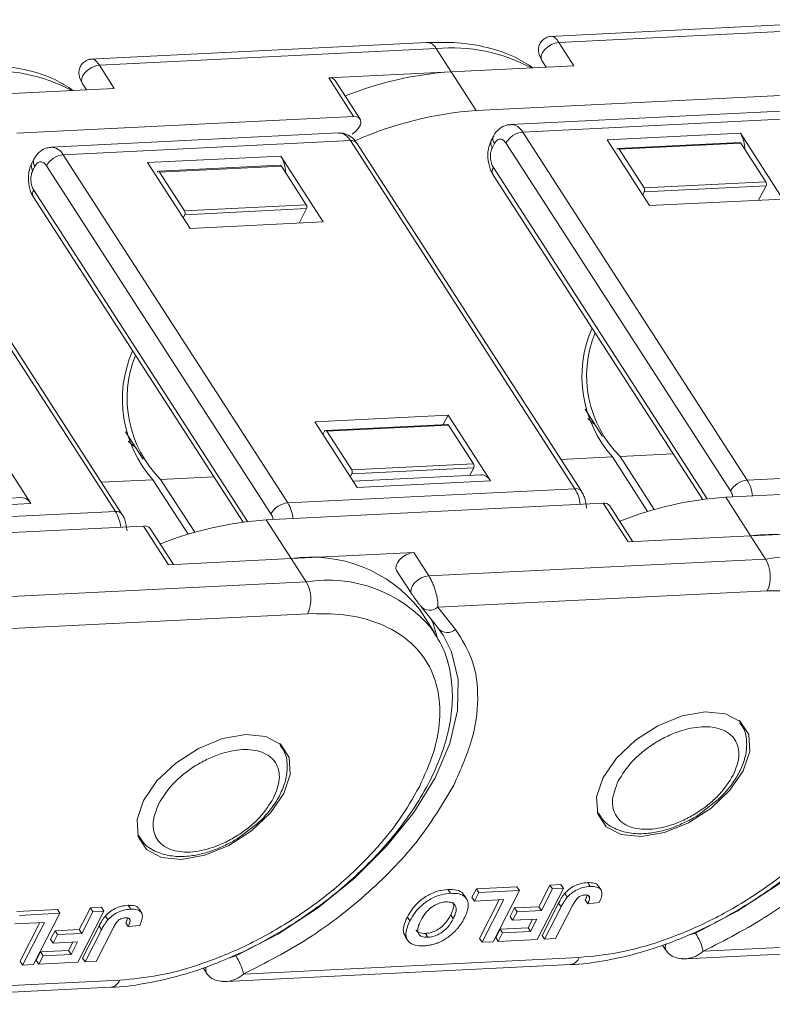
# Model space of a CAD drawing. Header units: millimetres. Extents: x 3187 to 3689, y -339 to 12.
# Tile 22 of 33: x 3514 to 3537, y -78 to -47. Entities that reach past the tile are written whole.
import ezdxf

# ---------------------------------------------------------------- set-up
doc = ezdxf.new("R2010")
doc.units = ezdxf.units.MM

msp = doc.modelspace()

# ---------------------------------------------------------------- linework, layer by layer
at = {"color": 7, "linetype": 'Continuous', "lineweight": 15}
for p, q in [((3540.689, -47.297), (3530.164, -47.818)), ((3530.462, -48.009), (3540.986, -47.488)), ((3526.336, -48.007), (3515.811, -48.528)), ((3516.11, -48.72), (3526.633, -48.199)), ((3526.633, -48.199), (3527.101, -48.923)), ((3530.93, -48.734), (3530.462, -48.009)), ((3529.929, -48.568), (3530.063, -48.777)), ((3516.577, -49.444), (3516.11, -48.72)), ((3530.93, -48.734), (3527.101, -48.923)), ((3523.272, -49.113), (3527.101, -48.923)), ((3523.272, -49.113), (3524.051, -50.32)), ((3527.88, -50.131), (3527.101, -48.923)), ((3516.577, -49.444), (3512.749, -49.634)), ((3515.576, -49.278), (3515.711, -49.487)), ((3524.257, -50.401), (3523.478, -49.194)), ((3538.404, -49.61), (3527.88, -50.131)), ((3524.051, -50.32), (3513.528, -50.841)), ((3537.93, -50.123), (3528.959, -50.567)), ((3529.331, -50.806), (3538.301, -50.362)), ((3523.577, -50.833), (3514.607, -51.277)), ((3528.417, -50.943), (3528.351, -51.071)), ((3536.344, -61.672), (3529.331, -50.806)), ((3536.131, -50.843), (3531.969, -51.05)), ((3537.456, -52.896), (3536.131, -50.843)), ((3514.979, -51.517), (3523.949, -51.073)), ((3523.949, -51.073), (3530.962, -61.939)), ((3531.168, -62.02), (3524.155, -51.154)), ((3528.384, -51.289), (3528.449, -51.162)), ((3528.808, -51.144), (3535.822, -62.01)), ((3533.294, -53.102), (3531.969, -51.05)), ((3536.109, -51.13), (3532.306, -51.319)), ((3536.146, -51.154), (3532.343, -51.342)), ((3536.146, -51.154), (3536.926, -52.362)), ((3521.992, -62.383), (3514.979, -51.517)), ((3521.779, -51.554), (3517.616, -51.76)), ((3523.103, -53.607), (3521.779, -51.554)), ((3532.269, -51.351), (3532.271, -51.346)), ((3532.343, -51.342), (3533.122, -52.55)), ((3509.596, -51.783), (3516.61, -62.65)), ((3516.816, -62.731), (3509.802, -51.865)), ((3514.064, -51.654), (3513.999, -51.781)), ((3514.031, -52), (3514.097, -51.872)), ((3514.456, -51.854), (3521.469, -62.721)), ((3518.941, -53.813), (3517.616, -51.76)), ((3521.757, -51.841), (3517.953, -52.029)), ((3521.794, -51.865), (3517.991, -52.053)), ((3521.794, -51.865), (3522.573, -53.072)), ((3535.09, -62.253), (3528.415, -51.911)), ((3517.917, -52.061), (3517.919, -52.057)), ((3517.991, -52.053), (3518.77, -53.26)), ((3528.404, -52.132), (3534.948, -62.271)), ((3533.122, -52.55), (3536.926, -52.362)), ((3533.128, -52.674), (3536.932, -52.486)), ((3536.702, -52.933), (3536.932, -52.486)), ((3514.051, -52.842), (3520.596, -62.982)), ((3520.738, -62.964), (3514.062, -52.622)), ((3533.128, -52.674), (3533.079, -52.77)), ((3518.77, -53.26), (3522.573, -53.072)), ((3537.456, -52.896), (3533.294, -53.102)), ((3518.776, -53.385), (3518.727, -53.481)), ((3518.776, -53.385), (3522.579, -53.196)), ((3522.35, -53.644), (3522.579, -53.196)), ((3523.103, -53.607), (3518.941, -53.813)), ((3531.279, -59.459), (3531.825, -60.306)), ((3522.838, -59.849), (3527, -59.643)), ((3522.838, -59.849), (3524.162, -61.902)), ((3526.978, -59.93), (3523.175, -60.118)), ((3526.849, -59.936), (3527, -59.643)), ((3527, -59.643), (3528.325, -61.696)), ((3531.593, -59.946), (3531.363, -59.75)), ((3516.926, -60.169), (3517.473, -61.017)), ((3523.091, -60.242), (3523.14, -60.146)), ((3527.015, -59.954), (3523.212, -60.142)), ((3523.212, -60.142), (3523.991, -61.35)), ((3527.015, -59.954), (3527.794, -61.161)), ((3512.647, -60.354), (3513.972, -62.406)), ((3517.241, -60.657), (3517.01, -60.46)), ((3532.376, -60.936), (3534.033, -60.854)), ((3523.991, -61.35), (3527.794, -61.161)), ((3530.528, -61.028), (3532.133, -60.948)), ((3532.133, -60.948), (3533.233, -62.653)), ((3533.443, -62.59), (3532.376, -60.936)), ((3523.997, -61.474), (3523.948, -61.57)), ((3523.997, -61.474), (3527.801, -61.286)), ((3527.68, -61.521), (3527.801, -61.286)), ((3545.315, -61.228), (3536.344, -61.672)), ((3516.175, -61.738), (3517.78, -61.659)), ((3517.78, -61.659), (3518.88, -63.363)), ((3518.023, -61.647), (3519.681, -61.565)), ((3519.091, -63.301), (3518.023, -61.647)), ((3528.027, -61.504), (3524.033, -61.702)), ((3524.162, -61.902), (3528.325, -61.696)), ((3535.673, -62.204), (3546.197, -61.683)), ((3530.962, -61.939), (3521.992, -62.383)), ((3513.675, -62.215), (3509.681, -62.413)), ((3521.321, -62.915), (3531.844, -62.394)), ((3531.844, -62.394), (3532.623, -63.601)), ((3536.452, -63.411), (3535.673, -62.204)), ((3516.61, -62.65), (3507.64, -63.094)), ((3509.81, -62.613), (3513.972, -62.406)), ((3532.772, -63.594), (3532.05, -62.475)), ((3522.1, -64.122), (3521.321, -62.915)), ((3506.968, -63.625), (3517.492, -63.104)), ((3517.492, -63.104), (3518.271, -64.312)), ((3518.42, -64.304), (3517.697, -63.185)), ((3536.452, -63.411), (3540.281, -63.222)), ((3536.452, -63.411), (3532.623, -63.601)), ((3536.452, -63.411), (3536.92, -64.136)), ((3522.1, -64.122), (3525.929, -63.933)), ((3526.396, -64.657), (3525.929, -63.933)), ((3522.1, -64.122), (3518.271, -64.312)), ((3522.1, -64.122), (3522.567, -64.847)), ((3536.92, -64.136), (3526.396, -64.657)), ((3525.395, -64.491), (3525.863, -65.215)), ((3522.567, -64.847), (3512.044, -65.368)), ((3536.969, -65.13), (3526.686, -65.639)), ((3525.871, -65.227), (3525.863, -65.215)), ((3526.578, -66.427), (3526.11, -65.702)), ((3526.146, -65.61), (3526.13, -65.588)), ((3526.146, -65.61), (3526.697, -66.309)), ((3526.686, -65.639), (3527.238, -66.339)), ((3522.617, -65.841), (3512.334, -66.35)), ((3526.507, -66.322), (3526.578, -66.427)), ((3526.681, -66.287), (3526.843, -66.513)), ((3536.092, -69.179), (3536.133, -69.237)), ((3536.134, -69.239), (3536.1, -69.186)), ((3521.74, -69.89), (3521.781, -69.948)), ((3521.782, -69.95), (3521.747, -69.896)), ((3534.844, -72.108), (3535.275, -71.771)), ((3531.691, -72.091), (3531.661, -72.039)), ((3531.664, -72.049), (3531.698, -72.103)), ((3520.491, -72.819), (3520.923, -72.482)), ((3517.338, -72.801), (3517.309, -72.75)), ((3517.311, -72.76), (3517.346, -72.813)), ((3527.884, -74.428), (3529.149, -74.365)), ((3529.149, -74.365), (3529.227, -74.486)), ((3529.836, -74.99), (3530.183, -74.314)), ((3530.183, -74.314), (3530.528, -74.297)), ((3530.261, -74.435), (3530.183, -74.314)), ((3530.528, -74.297), (3530.606, -74.417)), ((3531.363, -74.235), (3531.44, -74.356)), ((3531.778, -74.468), (3531.7, -74.347)), ((3527.075, -74.572), (3526.997, -74.452)), ((3527.58, -74.748), (3527.502, -74.627)), ((3527.748, -74.694), (3527.884, -74.428)), ((3527.748, -74.694), (3527.825, -74.815)), ((3527.825, -74.815), (3527.962, -74.548)), ((3527.962, -74.548), (3527.884, -74.428)), ((3527.962, -74.548), (3529.227, -74.486)), ((3529.227, -74.486), (3528.407, -76.084)), ((3530.606, -74.417), (3529.786, -76.016)), ((3529.914, -75.111), (3530.261, -74.435)), ((3530.261, -74.435), (3530.606, -74.417)), ((3530.648, -74.57), (3530.726, -74.691)), ((3531.388, -74.652), (3531.421, -74.703)), ((3517.01, -74.946), (3517.088, -75.067)), ((3528.745, -74.769), (3527.825, -74.815)), ((3527.984, -75.98), (3528.602, -74.776)), ((3528.062, -76.101), (3528.745, -74.769)), ((3529.077, -75.028), (3529.836, -74.99)), ((3529.836, -74.99), (3529.914, -75.111)), ((3529.936, -75.884), (3530.453, -74.876)), ((3530.014, -76.004), (3530.531, -74.997)), ((3530.89, -74.953), (3530.359, -75.987)), ((3530.453, -74.876), (3530.531, -74.997)), ((3531.288, -74.778), (3531.366, -74.899)), ((3531.366, -74.899), (3531.721, -74.861)), ((3513.532, -75.138), (3514.797, -75.076)), ((3513.61, -75.259), (3514.875, -75.196)), ((3514.875, -75.196), (3514.055, -76.795)), ((3514.797, -75.076), (3514.875, -75.196)), ((3516.253, -75.128), (3515.433, -76.726)), ((3515.483, -75.701), (3515.83, -75.024)), ((3515.561, -75.821), (3515.908, -75.145)), ((3515.83, -75.024), (3516.175, -75.007)), ((3515.908, -75.145), (3515.83, -75.024)), ((3515.908, -75.145), (3516.253, -75.128)), ((3516.175, -75.007), (3516.253, -75.128)), ((3516.296, -75.281), (3516.374, -75.402)), ((3517.426, -75.179), (3517.348, -75.058)), ((3525.729, -75.311), (3525.807, -75.432)), ((3527.162, -75.368), (3527.084, -75.247)), ((3528.94, -75.294), (3529.077, -75.028)), ((3528.94, -75.294), (3529.018, -75.415)), ((3529.018, -75.415), (3529.155, -75.148)), ((3529.077, -75.028), (3529.155, -75.148)), ((3529.155, -75.148), (3529.914, -75.111)), ((3514.393, -75.48), (3513.473, -75.525)), ((3513.632, -76.691), (3514.25, -75.487)), ((3513.71, -76.812), (3514.393, -75.48)), ((3515.584, -76.594), (3516.101, -75.587)), ((3516.101, -75.587), (3516.179, -75.708)), ((3516.935, -75.489), (3517.013, -75.61)), ((3517.013, -75.61), (3517.369, -75.572)), ((3517.036, -75.362), (3517.069, -75.413)), ((3529.777, -75.377), (3529.018, -75.415)), ((3529.499, -75.646), (3529.633, -75.384)), ((3529.577, -75.766), (3529.777, -75.377)), ((3514.588, -76.005), (3514.724, -75.738)), ((3514.666, -76.125), (3514.802, -75.859)), ((3514.724, -75.738), (3515.483, -75.701)), ((3514.724, -75.738), (3514.802, -75.859)), ((3514.802, -75.859), (3515.561, -75.821)), ((3515.483, -75.701), (3515.561, -75.821)), ((3515.662, -76.715), (3516.179, -75.708)), ((3516.537, -75.664), (3516.007, -76.698)), ((3525.658, -75.915), (3525.736, -76.036)), ((3526.371, -75.945), (3526.293, -75.824)), ((3528.489, -75.955), (3528.625, -75.689)), ((3528.567, -76.076), (3528.703, -75.81)), ((3528.625, -75.689), (3529.499, -75.646)), ((3528.625, -75.689), (3528.703, -75.81)), ((3528.703, -75.81), (3529.577, -75.766)), ((3529.499, -75.646), (3529.577, -75.766)), ((3529.936, -75.884), (3530.014, -76.004)), ((3534.729, -75.816), (3534.492, -75.883)), ((3545.45, -75.863), (3534.968, -76.382)), ((3514.588, -76.005), (3514.666, -76.125)), ((3515.425, -76.088), (3514.666, -76.125)), ((3515.147, -76.356), (3515.281, -76.095)), ((3515.225, -76.477), (3515.425, -76.088)), ((3527.984, -75.98), (3528.062, -76.101)), ((3528.407, -76.084), (3528.062, -76.101)), ((3528.489, -75.955), (3528.567, -76.076)), ((3529.786, -76.016), (3528.567, -76.076)), ((3530.359, -75.987), (3530.014, -76.004)), ((3533.703, -76.188), (3533.807, -76.349)), ((3534.428, -76.615), (3545.173, -76.083)), ((3514.136, -76.666), (3514.273, -76.4)), ((3514.214, -76.787), (3514.351, -76.52)), ((3514.273, -76.4), (3515.147, -76.356)), ((3514.273, -76.4), (3514.351, -76.52)), ((3514.351, -76.52), (3515.225, -76.477)), ((3515.147, -76.356), (3515.225, -76.477)), ((3520.376, -76.526), (3520.14, -76.594)), ((3533.811, -76.355), (3533.807, -76.349)), ((3513.632, -76.691), (3513.71, -76.812)), ((3514.055, -76.795), (3513.71, -76.812)), ((3514.136, -76.666), (3514.214, -76.787)), ((3515.433, -76.726), (3514.214, -76.787)), ((3515.584, -76.594), (3515.662, -76.715)), ((3516.007, -76.698), (3515.662, -76.715)), ((3520.076, -77.326), (3530.82, -76.794)), ((3531.097, -76.574), (3520.616, -77.093)), ((3519.35, -76.898), (3519.454, -77.059)), ((3519.458, -77.065), (3519.454, -77.059)), ((3516.745, -77.285), (3506.264, -77.803)), ((3505.723, -78.037), (3516.468, -77.505))]:
    msp.add_line(p, q, dxfattribs=at)
at = {"color": 7, "linetype": 'Continuous', "lineweight": 15, "flags": 128}
for points in [[(3530.462, -48.009), (3530.348, -48.029), (3530.23, -48.076), (3530.118, -48.145), (3530.022, -48.231), (3529.951, -48.326), (3529.911, -48.421), (3529.906, -48.508), (3529.929, -48.568)], [(3516.11, -48.72), (3515.996, -48.74), (3515.878, -48.786), (3515.765, -48.856), (3515.669, -48.942), (3515.598, -49.037), (3515.559, -49.132), (3515.554, -49.219), (3515.576, -49.278)], [(3524.005, -50.866), (3524.111, -50.789), (3524.198, -50.698), (3524.256, -50.602), (3524.281, -50.509), (3524.271, -50.428), (3524.226, -50.366), (3524.151, -50.329), (3524.051, -50.32)], [(3525.929, -63.933), (3525.815, -63.952), (3525.696, -63.999), (3525.584, -64.068), (3525.488, -64.155), (3525.417, -64.25), (3525.377, -64.345), (3525.373, -64.431), (3525.395, -64.491)], [(3525.863, -65.215), (3525.84, -65.156), (3525.845, -65.069), (3525.885, -64.974), (3525.956, -64.879), (3526.052, -64.793), (3526.164, -64.723), (3526.282, -64.677), (3526.396, -64.657)], [(3526.494, -66.051), (3526.534, -66.151), (3526.662, -66.572)], [(3541.195, -65.802), (3541.461, -66.321), (3541.669, -67.187), (3541.652, -68.15), (3541.409, -69.183), (3540.949, -70.254), (3540.284, -71.335), (3539.433, -72.392), (3538.421, -73.397), (3537.278, -74.319), (3536.035, -75.134), (3534.729, -75.816)], [(3526.843, -66.513), (3527.109, -67.031), (3527.317, -67.898), (3527.299, -68.861), (3527.057, -69.893), (3526.596, -70.965), (3525.931, -72.045), (3525.081, -73.103), (3524.069, -74.107), (3522.925, -75.03), (3521.682, -75.844), (3520.376, -76.526)], [(3531.844, -70.96), (3532.261, -70.353), (3532.851, -69.794), (3533.556, -69.338), (3534.308, -69.031), (3535.034, -68.902), (3535.661, -68.964), (3536.129, -69.211), (3536.392, -69.618), (3536.424, -70.146), (3536.222, -70.744), (3535.806, -71.352), (3535.216, -71.911), (3534.51, -72.366), (3533.758, -72.673), (3533.033, -72.802), (3532.405, -72.74), (3531.937, -72.493), (3531.674, -72.086), (3531.642, -71.558), (3531.844, -70.96)], [(3517.492, -71.671), (3517.908, -71.063), (3518.498, -70.504), (3519.204, -70.049), (3519.956, -69.742), (3520.681, -69.613), (3521.309, -69.675), (3521.777, -69.922), (3522.04, -70.329), (3522.072, -70.857), (3521.87, -71.454), (3521.453, -72.062), (3520.863, -72.621), (3520.158, -73.077), (3519.406, -73.384), (3518.68, -73.513), (3518.053, -73.451), (3517.585, -73.204), (3517.322, -72.796), (3517.29, -72.268), (3517.492, -71.671)]]:
    msp.add_lwpolyline(points, dxfattribs=at)
at = {"color": 7, "linetype": 'Continuous', "lineweight": 15}
for centre, radius, start, end in [((3526.319, -48.361), 0.354, 27.2197, 87.1444), ((3527.105, -53.506), 5.328, 62.0485, 95.0814), ((3512.753, -54.216), 5.328, 62.0485, 95.0814), ((3523.307, -49.325), 0.215, 37.615, 99.37), ((3527.827, -59.792), 10.893, 93.8204, 111.7596), ((3528.705, -61.477), 11.377, 94.1593, 113.9024), ((3528.944, -51), 0.433, 26.5027, 88.2539), ((3523.555, -51.275), 0.443, 27.2197, 87.1444), ((3528.623, -51.024), 0.222, 158.8334, 218.4363), ((3529.395, -51.48), 0.676, 95.4428, 150.2318), ((3535.243, -51.37), 1.032, 0.8963, 30.6808), ((3514.591, -51.71), 0.433, 26.5027, 88.2539), ((3523.981, -51.292), 0.221, 38.5302, 98.4549), ((3528.557, -51.152), 0.222, 158.8334, 218.4363), ((3532.308, -51.358), 0.0384, 23.634, 162.0513), ((3536.107, -51.174), 0.0443, 27.2191, 87.1512), ((3515.043, -52.19), 0.676, 95.4428, 150.2318), ((3520.891, -52.081), 1.032, 0.8963, 30.6808), ((3514.205, -51.862), 0.222, 158.8334, 218.4363), ((3514.271, -51.734), 0.222, 158.8334, 218.4363), ((3521.755, -51.885), 0.0443, 27.2191, 87.1512), ((3528.589, -52.03), 0.211, 145.5815, 208.7809), ((3517.955, -52.069), 0.0384, 23.634, 162.0513), ((3533.005, -52.618), 0.135, 335.4428, 30.2318), ((3536.809, -52.43), 0.135, 335.4428, 30.2318), ((3514.236, -52.741), 0.211, 145.5815, 208.7809), ((3522.456, -53.14), 0.135, 335.4428, 30.2318), ((3518.653, -53.329), 0.135, 335.4428, 30.2318), ((3534.974, -58.437), 3.792, 156.4838, 221.4763), ((3534.899, -58.411), 3.57, 157.9294, 225.0254), ((3520.621, -59.148), 3.792, 156.4838, 221.4763), ((3520.547, -59.122), 3.57, 157.9294, 225.0254), ((3526.976, -59.974), 0.0443, 27.2191, 87.1512), ((3523.177, -60.158), 0.0384, 23.634, 162.0513), ((3527.678, -61.229), 0.135, 335.4428, 30.2318), ((3523.874, -61.418), 0.135, 335.4428, 30.2318), ((3528.01, -61.858), 0.354, 27.2197, 87.1444), ((3536.409, -62.346), 0.676, 95.4428, 150.2318), ((3535.29, -62.308), 1.231, 6.7909, 31.0913), ((3530.999, -62.147), 0.211, 36.8023, 100.0986), ((3529.908, -62.575), 1.231, 6.7909, 31.0913), ((3513.657, -62.568), 0.354, 27.2197, 87.1444), ((3522.056, -63.056), 0.676, 95.4428, 150.2318), ((3520.938, -63.019), 1.231, 6.7909, 31.0913), ((3531.879, -62.606), 0.215, 37.615, 99.37), ((3536.391, -73.038), 10.857, 93.7904, 111.7896), ((3516.647, -62.857), 0.211, 36.8023, 100.0986), ((3515.556, -63.285), 1.231, 6.7909, 31.0913), ((3522.038, -73.748), 10.857, 93.7904, 111.7896), ((3517.527, -63.317), 0.215, 37.615, 99.37), ((3537.089, -67.674), 4.31, 38.4888, 98.4962), ((3522.737, -68.385), 4.31, 38.4888, 98.4962), ((3537.596, -68.328), 4.246, 39.7754, 99.1586), ((3535.985, -64.681), 1.082, 335.4428, 30.2318), ((3523.243, -69.039), 4.246, 39.7754, 99.1586), ((3521.633, -65.391), 1.082, 335.4428, 30.2318), ((3526.431, -65.336), 0.396, 223.8325, 309.964), ((3526.983, -66.035), 0.396, 223.8325, 309.964), ((3533.215, -76.79), 1.8, 13.0909, 32.7597), ((3533.992, -76.25), 0.21, 152.7566, 207.9799), ((3518.862, -77.501), 1.8, 13.0909, 32.7597), ((3530.768, -76.444), 0.355, 278.726, 338.441), ((3519.64, -76.961), 0.21, 152.7566, 207.9799), ((3516.415, -77.154), 0.355, 278.726, 338.441)]:
    msp.add_arc(centre, radius, start, end, dxfattribs=at)
for points, knots in [([(3530.235, -47.814), (3530.188, -47.821), (3530.091, -47.835), (3529.964, -47.915), (3529.873, -48.025), (3529.827, -48.145), (3529.819, -48.265), (3529.84, -48.378), (3529.879, -48.482), (3529.913, -48.541), (3529.929, -48.568)], [0, 0, 0, 0, 0.136548, 0.281211, 0.420824, 0.554321, 0.682356, 0.802092, 0.909048, 1, 1, 1, 1]), ([(3530.235, -47.814), (3530.252, -47.816), (3530.285, -47.82), (3530.343, -47.861), (3530.403, -47.922), (3530.443, -47.981), (3530.462, -48.009)], [0, 0, 0, 0, 0.264939, 0.519106, 0.763669, 1, 1, 1, 1]), ([(3529.651, -48.797), (3529.463, -48.677), (3529.037, -48.403), (3528.238, -48.149), (3527.322, -47.993), (3526.66, -48.004), (3526.335, -48.009)], [0, 0, 0, 0, 0.21061, 0.478391, 0.74476, 1, 1, 1, 1]), ([(3515.883, -48.525), (3515.836, -48.532), (3515.739, -48.546), (3515.611, -48.626), (3515.52, -48.735), (3515.475, -48.856), (3515.467, -48.976), (3515.488, -49.089), (3515.526, -49.193), (3515.56, -49.251), (3515.576, -49.278)], [0, 0, 0, 0, 0.136548, 0.281211, 0.420824, 0.554321, 0.682356, 0.802092, 0.909048, 1, 1, 1, 1]), ([(3515.883, -48.525), (3515.9, -48.527), (3515.933, -48.53), (3515.991, -48.572), (3516.05, -48.633), (3516.09, -48.691), (3516.11, -48.72)], [0, 0, 0, 0, 0.264939, 0.519106, 0.763669, 1, 1, 1, 1]), ([(3515.299, -49.508), (3515.111, -49.387), (3514.685, -49.114), (3513.886, -48.86), (3512.97, -48.703), (3512.307, -48.714), (3511.983, -48.72)], [0, 0, 0, 0, 0.2106103, 0.4783907, 0.7447595, 1, 1, 1, 1]), ([(3528.957, -50.578), (3528.914, -50.579), (3528.785, -50.581), (3528.592, -50.701), (3528.463, -50.839), (3528.424, -50.934), (3528.419, -50.945)], [0, 0, 0, 0, 0.184597, 0.55887, 0.947116, 1, 1, 1, 1]), ([(3524.15, -51.158), (3524.123, -51.116), (3524.055, -51.012), (3523.894, -50.897), (3523.72, -50.826), (3523.614, -50.84), (3523.581, -50.844)], [0, 0, 0, 0, 0.216234, 0.535795, 0.860612, 1, 1, 1, 1]), ([(3528.449, -51.162), (3528.473, -51.125), (3528.508, -51.07), (3528.571, -51.033), (3528.622, -51.021), (3528.674, -51.028), (3528.74, -51.058), (3528.781, -51.11), (3528.808, -51.144)], [0, 0, 0, 0, 0.239443, 0.369379, 0.5, 0.629936, 0.760557, 1, 1, 1, 1]), ([(3514.605, -51.289), (3514.562, -51.289), (3514.432, -51.292), (3514.24, -51.412), (3514.111, -51.549), (3514.072, -51.644), (3514.067, -51.656)], [0, 0, 0, 0, 0.184597, 0.55887, 0.947116, 1, 1, 1, 1]), ([(3528.354, -51.073), (3528.331, -51.12), (3528.278, -51.232), (3528.243, -51.417), (3528.244, -51.551), (3528.244, -51.608)], [0, 0, 0, 0, 0.28937, 0.696734, 1, 1, 1, 1]), ([(3528.415, -51.911), (3528.392, -51.869), (3528.358, -51.804), (3528.333, -51.693), (3528.323, -51.604), (3528.324, -51.514), (3528.338, -51.402), (3528.366, -51.334), (3528.384, -51.289)], [0, 0, 0, 0, 0.239443, 0.369379, 0.5, 0.629936, 0.760557, 1, 1, 1, 1]), ([(3528.244, -51.608), (3528.261, -51.726), (3528.284, -51.889), (3528.355, -52.058), (3528.394, -52.11), (3528.408, -52.127)], [0, 0, 0, 0, 0.631314, 0.874609, 1, 1, 1, 1]), ([(3514.001, -51.783), (3513.979, -51.83), (3513.925, -51.943), (3513.891, -52.128), (3513.892, -52.261), (3513.892, -52.319)], [0, 0, 0, 0, 0.28937, 0.696734, 1, 1, 1, 1]), ([(3514.097, -51.872), (3514.12, -51.836), (3514.156, -51.78), (3514.219, -51.743), (3514.27, -51.732), (3514.322, -51.738), (3514.388, -51.769), (3514.429, -51.821), (3514.456, -51.854)], [0, 0, 0, 0, 0.239443, 0.369379, 0.5, 0.629936, 0.760557, 1, 1, 1, 1]), ([(3514.062, -52.622), (3514.04, -52.579), (3514.005, -52.514), (3513.98, -52.404), (3513.971, -52.315), (3513.972, -52.225), (3513.986, -52.113), (3514.013, -52.044), (3514.031, -52)], [0, 0, 0, 0, 0.239443, 0.369379, 0.5, 0.629936, 0.760557, 1, 1, 1, 1]), ([(3513.892, -52.319), (3513.908, -52.436), (3513.932, -52.6), (3514.002, -52.769), (3514.042, -52.82), (3514.056, -52.838)], [0, 0, 0, 0, 0.631314, 0.874609, 1, 1, 1, 1]), ([(3531.327, -62.544), (3531.311, -62.426), (3531.288, -62.263), (3531.217, -62.094), (3531.177, -62.042), (3531.163, -62.024)], [0, 0, 0, 0, 0.630799, 0.873896, 1, 1, 1, 1]), ([(3535.822, -62.01), (3535.845, -62.052), (3535.875, -62.107), (3535.89, -62.176), (3535.894, -62.193)], [0, 0, 0, 0, 0.757701, 1, 1, 1, 1]), ([(3516.975, -63.255), (3516.958, -63.137), (3516.935, -62.973), (3516.864, -62.804), (3516.825, -62.752), (3516.811, -62.735)], [0, 0, 0, 0, 0.630799, 0.873896, 1, 1, 1, 1]), ([(3521.469, -62.721), (3521.492, -62.762), (3521.523, -62.817), (3521.538, -62.887), (3521.541, -62.904)], [0, 0, 0, 0, 0.757701, 1, 1, 1, 1]), ([(3526.396, -64.657), (3526.416, -64.689), (3526.456, -64.754), (3526.513, -64.873), (3526.566, -65.005), (3526.628, -65.194), (3526.681, -65.428), (3526.684, -65.57), (3526.686, -65.639)], [0, 0, 0, 0, 0.115349, 0.234722, 0.358791, 0.488149, 0.751597, 1, 1, 1, 1]), ([(3540.456, -70.534), (3540.614, -70.186), (3540.94, -69.469), (3541.13, -68.421), (3541.064, -67.424), (3540.698, -66.551), (3540.053, -65.858), (3539.172, -65.387), (3538.139, -65.128), (3537.351, -65.129), (3536.969, -65.13)], [0, 0, 0, 0, 0.116516, 0.240011, 0.368641, 0.5, 0.631359, 0.759989, 0.883484, 1, 1, 1, 1]), ([(3525.871, -65.227), (3525.879, -65.239), (3525.895, -65.263), (3525.925, -65.308), (3525.959, -65.357), (3526.01, -65.429), (3526.072, -65.514), (3526.11, -65.563), (3526.13, -65.588)], [0, 0, 0, 0, 0.09517, 0.195508, 0.310112, 0.437792, 0.718545, 1, 1, 1, 1]), ([(3536.569, -74.781), (3536.951, -74.521), (3537.487, -74.154), (3538.214, -73.55), (3538.797, -73.014), (3539.425, -72.348), (3540.004, -71.629), (3540.515, -70.864), (3540.936, -70.071), (3541.251, -69.263), (3541.447, -68.454), (3541.512, -67.651), (3541.427, -66.869), (3541.214, -66.166), (3540.951, -65.778), (3540.833, -65.605)], [0, 0, 0, 0, 0.103042, 0.1447648, 0.2135281, 0.2841026, 0.3590103, 0.4363071, 0.5153316, 0.5956625, 0.677097, 0.7596419, 0.8436362, 0.9300421, 1, 1, 1, 1]), ([(3526.104, -71.245), (3526.262, -70.897), (3526.588, -70.18), (3526.778, -69.131), (3526.711, -68.135), (3526.345, -67.262), (3525.7, -66.568), (3524.82, -66.097), (3523.786, -65.838), (3522.999, -65.84), (3522.617, -65.841)], [0, 0, 0, 0, 0.116516, 0.2400113, 0.3686408, 0.5, 0.6313592, 0.7599887, 0.883484, 1, 1, 1, 1]), ([(3522.217, -75.492), (3522.599, -75.231), (3523.135, -74.865), (3523.862, -74.261), (3524.445, -73.725), (3525.073, -73.059), (3525.652, -72.34), (3526.163, -71.575), (3526.584, -70.782), (3526.899, -69.974), (3527.095, -69.164), (3527.16, -68.361), (3527.074, -67.579), (3526.862, -66.876), (3526.599, -66.489), (3526.481, -66.315)], [0, 0, 0, 0, 0.103042, 0.1447648, 0.2135281, 0.2841026, 0.3590103, 0.4363071, 0.5153316, 0.5956625, 0.677097, 0.7596419, 0.8436362, 0.9300421, 1, 1, 1, 1]), ([(3527.238, -66.339), (3527.435, -66.65), (3527.834, -67.279), (3527.98, -68.478), (3527.804, -69.797), (3527.386, -70.73), (3527.18, -71.191)], [0, 0, 0, 0, 0.2472209, 0.5, 0.7527791, 1, 1, 1, 1]), ([(3532.317, -71.062), (3532.444, -70.859), (3532.641, -70.547), (3533.055, -70.164), (3533.418, -69.898), (3533.81, -69.676), (3534.327, -69.463), (3534.951, -69.336), (3535.474, -69.406), (3535.794, -69.578), (3535.973, -69.772), (3536.074, -70.014), (3536.106, -70.376), (3535.984, -70.684), (3535.905, -70.884)], [0, 0, 0, 0, 0.119721, 0.184895, 0.25, 0.315174, 0.380279, 0.5, 0.619721, 0.684895, 0.75, 0.815174, 0.880279, 1, 1, 1, 1]), ([(3535.275, -71.771), (3535.331, -71.73), (3535.467, -71.628), (3535.687, -71.391), (3535.941, -71.077), (3536.162, -70.688), (3536.307, -70.278), (3536.344, -69.853), (3536.289, -69.487), (3536.159, -69.311), (3536.114, -69.251)], [0, 0, 0, 0, 0.060149, 0.148189, 0.291639, 0.436317, 0.589216, 0.747499, 0.912914, 1, 1, 1, 1]), ([(3517.965, -71.772), (3518.092, -71.57), (3518.288, -71.258), (3518.703, -70.874), (3519.065, -70.609), (3519.457, -70.387), (3519.974, -70.173), (3520.599, -70.046), (3521.122, -70.117), (3521.441, -70.289), (3521.62, -70.482), (3521.722, -70.725), (3521.754, -71.086), (3521.632, -71.395), (3521.553, -71.595)], [0, 0, 0, 0, 0.119721, 0.184895, 0.25, 0.315174, 0.380279, 0.5, 0.619721, 0.684895, 0.75, 0.815174, 0.880279, 1, 1, 1, 1]), ([(3520.923, -72.482), (3520.978, -72.44), (3521.115, -72.339), (3521.334, -72.102), (3521.589, -71.788), (3521.81, -71.399), (3521.955, -70.988), (3521.992, -70.563), (3521.937, -70.197), (3521.806, -70.022), (3521.761, -69.961)], [0, 0, 0, 0, 0.060149, 0.148189, 0.291639, 0.436317, 0.589216, 0.747499, 0.912914, 1, 1, 1, 1]), ([(3531.097, -76.574), (3531.499, -76.536), (3532.325, -76.458), (3533.685, -76.08), (3535.107, -75.495), (3536.516, -74.7), (3537.821, -73.744), (3538.94, -72.689), (3539.844, -71.605), (3540.256, -70.884), (3540.456, -70.534)], [0, 0, 0, 0, 0.116516, 0.240011, 0.368641, 0.5, 0.631359, 0.759989, 0.883484, 1, 1, 1, 1]), ([(3541.532, -70.481), (3541.197, -71.046), (3540.515, -72.197), (3538.925, -73.844), (3537.046, -75.315), (3535.653, -76.031), (3534.968, -76.382)], [0, 0, 0, 0, 0.245823, 0.5, 0.754177, 1, 1, 1, 1]), ([(3535.905, -70.884), (3535.778, -71.086), (3535.581, -71.398), (3535.167, -71.782), (3534.805, -72.047), (3534.413, -72.269), (3533.896, -72.483), (3533.271, -72.61), (3532.748, -72.54), (3532.429, -72.368), (3532.25, -72.174), (3532.148, -71.931), (3532.116, -71.57), (3532.238, -71.261), (3532.317, -71.062)], [0, 0, 0, 0, 0.119721, 0.184895, 0.25, 0.315174, 0.380279, 0.5, 0.619721, 0.684895, 0.75, 0.815174, 0.880279, 1, 1, 1, 1]), ([(3516.745, -77.285), (3517.146, -77.247), (3517.973, -77.168), (3519.333, -76.791), (3520.755, -76.206), (3522.164, -75.411), (3523.469, -74.455), (3524.587, -73.4), (3525.492, -72.316), (3525.904, -71.595), (3526.104, -71.245)], [0, 0, 0, 0, 0.116516, 0.2400113, 0.3686408, 0.5, 0.6313592, 0.7599887, 0.883484, 1, 1, 1, 1]), ([(3527.18, -71.191), (3526.845, -71.757), (3526.163, -72.907), (3524.573, -74.555), (3522.694, -76.026), (3521.301, -76.741), (3520.616, -77.093)], [0, 0, 0, 0, 0.245823, 0.5, 0.754177, 1, 1, 1, 1]), ([(3521.553, -71.595), (3521.426, -71.797), (3521.229, -72.109), (3520.815, -72.493), (3520.452, -72.758), (3520.06, -72.98), (3519.543, -73.193), (3518.919, -73.321), (3518.395, -73.25), (3518.076, -73.078), (3517.897, -72.884), (3517.796, -72.642), (3517.764, -72.28), (3517.886, -71.972), (3517.965, -71.772)], [0, 0, 0, 0, 0.119721, 0.184895, 0.25, 0.315174, 0.380279, 0.5, 0.619721, 0.684895, 0.75, 0.815174, 0.880279, 1, 1, 1, 1]), ([(3531.707, -72.074), (3531.752, -72.151), (3531.877, -72.368), (3532.242, -72.587), (3532.722, -72.717), (3533.216, -72.717), (3533.673, -72.632), (3534.074, -72.509), (3534.321, -72.39), (3534.443, -72.332)], [0, 0, 0, 0, 0.09968, 0.280235, 0.454892, 0.630162, 0.76665, 0.88494, 1, 1, 1, 1]), ([(3534.443, -72.332), (3534.471, -72.319), (3534.609, -72.258), (3534.74, -72.175), (3534.844, -72.108)], [0, 0, 0, 0, 0.203288, 1, 1, 1, 1]), ([(3517.355, -72.784), (3517.399, -72.862), (3517.525, -73.079), (3517.89, -73.298), (3518.369, -73.428), (3518.864, -73.428), (3519.321, -73.343), (3519.721, -73.22), (3519.969, -73.101), (3520.09, -73.042)], [0, 0, 0, 0, 0.09968, 0.280235, 0.454892, 0.630162, 0.76665, 0.88494, 1, 1, 1, 1]), ([(3520.09, -73.042), (3520.119, -73.03), (3520.257, -72.969), (3520.387, -72.885), (3520.491, -72.819)], [0, 0, 0, 0, 0.203288, 1, 1, 1, 1]), ([(3530.648, -74.57), (3530.688, -74.53), (3530.776, -74.44), (3530.95, -74.332), (3531.158, -74.255), (3531.289, -74.242), (3531.363, -74.235)], [0, 0, 0, 0, 0.206429, 0.456722, 0.693973, 1, 1, 1, 1]), ([(3530.726, -74.691), (3530.766, -74.65), (3530.854, -74.56), (3531.028, -74.453), (3531.236, -74.375), (3531.367, -74.363), (3531.44, -74.356)], [0, 0, 0, 0, 0.206429, 0.456722, 0.693973, 1, 1, 1, 1]), ([(3531.363, -74.235), (3531.434, -74.237), (3531.556, -74.239), (3531.667, -74.29), (3531.687, -74.338), (3531.693, -74.351)], [0, 0, 0, 0, 0.504908, 0.858157, 1, 1, 1, 1]), ([(3531.44, -74.356), (3531.513, -74.357), (3531.637, -74.358), (3531.76, -74.426), (3531.815, -74.532), (3531.803, -74.684), (3531.75, -74.8), (3531.721, -74.861)], [0, 0, 0, 0, 0.24093, 0.409491, 0.578642, 0.775105, 1, 1, 1, 1]), ([(3525.729, -75.311), (3525.778, -75.225), (3525.876, -75.052), (3526.113, -74.799), (3526.405, -74.603), (3526.716, -74.481), (3526.9, -74.462), (3526.997, -74.452)], [0, 0, 0, 0, 0.204609, 0.411109, 0.621842, 0.801311, 1, 1, 1, 1]), ([(3525.807, -75.432), (3525.856, -75.346), (3525.954, -75.173), (3526.191, -74.92), (3526.483, -74.724), (3526.794, -74.601), (3526.978, -74.582), (3527.075, -74.572)], [0, 0, 0, 0, 0.204609, 0.411109, 0.621842, 0.801311, 1, 1, 1, 1]), ([(3526.997, -74.452), (3527.089, -74.453), (3527.276, -74.456), (3527.447, -74.531), (3527.484, -74.614), (3527.493, -74.633)], [0, 0, 0, 0, 0.432293, 0.870179, 1, 1, 1, 1]), ([(3527.075, -74.572), (3527.169, -74.573), (3527.358, -74.575), (3527.552, -74.68), (3527.639, -74.851), (3527.633, -75.075), (3527.556, -75.245), (3527.513, -75.34)], [0, 0, 0, 0, 0.205416, 0.413489, 0.592452, 0.772931, 1, 1, 1, 1]), ([(3530.453, -74.876), (3530.464, -74.855), (3530.487, -74.812), (3530.519, -74.755), (3530.55, -74.704), (3530.58, -74.659), (3530.611, -74.614), (3530.636, -74.585), (3530.648, -74.57)], [0, 0, 0, 0, 0.20827, 0.416707, 0.561481, 0.706573, 0.852825, 1, 1, 1, 1]), ([(3530.531, -74.997), (3530.542, -74.976), (3530.565, -74.933), (3530.597, -74.875), (3530.628, -74.824), (3530.658, -74.78), (3530.689, -74.735), (3530.714, -74.706), (3530.726, -74.691)], [0, 0, 0, 0, 0.20827, 0.416707, 0.561481, 0.706573, 0.852825, 1, 1, 1, 1]), ([(3530.89, -74.953), (3530.911, -74.913), (3530.954, -74.834), (3531.021, -74.735), (3531.101, -74.672), (3531.172, -74.639), (3531.233, -74.627), (3531.271, -74.624), (3531.282, -74.624)], [0, 0, 0, 0, 0.2722235, 0.5466231, 0.6591264, 0.7710806, 0.9347916, 1, 1, 1, 1]), ([(3531.282, -74.624), (3531.296, -74.623), (3531.325, -74.623), (3531.359, -74.631), (3531.385, -74.643), (3531.403, -74.659), (3531.415, -74.679), (3531.419, -74.695), (3531.421, -74.703)], [0, 0, 0, 0, 0.199415, 0.404779, 0.549305, 0.697938, 0.847272, 1, 1, 1, 1]), ([(3531.288, -74.778), (3531.293, -74.768), (3531.302, -74.746), (3531.316, -74.714), (3531.328, -74.681), (3531.338, -74.652), (3531.34, -74.634), (3531.341, -74.628)], [0, 0, 0, 0, 0.208569, 0.417309, 0.643026, 0.869386, 1, 1, 1, 1]), ([(3516.296, -75.281), (3516.336, -75.24), (3516.424, -75.15), (3516.598, -75.042), (3516.805, -74.965), (3516.936, -74.953), (3517.01, -74.946)], [0, 0, 0, 0, 0.206429, 0.456722, 0.693973, 1, 1, 1, 1]), ([(3517.01, -74.946), (3517.082, -74.947), (3517.204, -74.95), (3517.314, -75), (3517.335, -75.048), (3517.341, -75.062)], [0, 0, 0, 0, 0.504908, 0.858157, 1, 1, 1, 1]), ([(3526.148, -75.422), (3526.198, -75.335), (3526.276, -75.198), (3526.457, -75.022), (3526.632, -74.914), (3526.801, -74.852), (3526.897, -74.843), (3526.939, -74.839)], [0, 0, 0, 0, 0.319264, 0.504624, 0.690858, 0.864593, 1, 1, 1, 1]), ([(3526.939, -74.839), (3527.001, -74.841), (3527.114, -74.845), (3527.216, -74.922), (3527.262, -75.027), (3527.249, -75.18), (3527.194, -75.298), (3527.162, -75.368)], [0, 0, 0, 0, 0.213943, 0.387352, 0.56015, 0.741367, 1, 1, 1, 1]), ([(3527.146, -74.844), (3527.157, -74.865), (3527.187, -74.92), (3527.169, -75.061), (3527.116, -75.178), (3527.084, -75.247)], [0, 0, 0, 0, 0.199624, 0.5293772, 1, 1, 1, 1]), ([(3530.821, -76.792), (3530.83, -76.792), (3531.161, -76.797), (3531.85, -76.691), (3532.882, -76.473), (3533.84, -76.161), (3534.688, -75.812), (3535.578, -75.385), (3536.186, -75.015), (3536.569, -74.781)], [0, 0, 0, 0, 0.0052362, 0.1861897, 0.3605314, 0.5410876, 0.6730228, 0.7940491, 1, 1, 1, 1]), ([(3531.421, -74.703), (3531.422, -74.715), (3531.423, -74.74), (3531.414, -74.777), (3531.403, -74.81), (3531.392, -74.839), (3531.379, -74.869), (3531.37, -74.889), (3531.366, -74.899)], [0, 0, 0, 0, 0.205288, 0.416473, 0.561717, 0.70725, 0.853541, 1, 1, 1, 1]), ([(3516.101, -75.587), (3516.112, -75.565), (3516.134, -75.523), (3516.167, -75.465), (3516.198, -75.414), (3516.228, -75.37), (3516.259, -75.325), (3516.283, -75.296), (3516.296, -75.281)], [0, 0, 0, 0, 0.20827, 0.416707, 0.561481, 0.706573, 0.852825, 1, 1, 1, 1]), ([(3516.374, -75.402), (3516.413, -75.361), (3516.501, -75.271), (3516.676, -75.163), (3516.883, -75.086), (3517.014, -75.074), (3517.088, -75.067)], [0, 0, 0, 0, 0.206429, 0.456722, 0.693973, 1, 1, 1, 1]), ([(3517.088, -75.067), (3517.161, -75.067), (3517.285, -75.069), (3517.408, -75.137), (3517.462, -75.243), (3517.45, -75.394), (3517.397, -75.51), (3517.369, -75.572)], [0, 0, 0, 0, 0.24093, 0.409491, 0.578642, 0.775105, 1, 1, 1, 1]), ([(3525.669, -75.909), (3525.646, -75.874), (3525.591, -75.787), (3525.61, -75.576), (3525.686, -75.406), (3525.729, -75.311)], [0, 0, 0, 0, 0.233431, 0.573229, 1, 1, 1, 1]), ([(3527.084, -75.247), (3527.035, -75.334), (3526.957, -75.47), (3526.78, -75.643), (3526.61, -75.748), (3526.44, -75.81), (3526.34, -75.82), (3526.293, -75.824)], [0, 0, 0, 0, 0.319417, 0.499226, 0.680002, 0.847806, 1, 1, 1, 1]), ([(3516.179, -75.708), (3516.19, -75.686), (3516.212, -75.644), (3516.245, -75.586), (3516.276, -75.535), (3516.306, -75.49), (3516.337, -75.446), (3516.361, -75.416), (3516.374, -75.402)], [0, 0, 0, 0, 0.20827, 0.416707, 0.561481, 0.706573, 0.852825, 1, 1, 1, 1]), ([(3516.469, -77.503), (3516.478, -77.503), (3516.809, -77.507), (3517.498, -77.402), (3518.53, -77.184), (3519.487, -76.872), (3520.335, -76.522), (3521.225, -76.096), (3521.834, -75.725), (3522.217, -75.492)], [0, 0, 0, 0, 0.005236, 0.18619, 0.360531, 0.541088, 0.673023, 0.794049, 1, 1, 1, 1]), ([(3516.537, -75.664), (3516.559, -75.624), (3516.602, -75.544), (3516.669, -75.445), (3516.749, -75.383), (3516.82, -75.35), (3516.881, -75.338), (3516.918, -75.335), (3516.929, -75.334)], [0, 0, 0, 0, 0.2722235, 0.5466231, 0.6591264, 0.7710806, 0.9347916, 1, 1, 1, 1]), ([(3516.929, -75.334), (3516.944, -75.334), (3516.973, -75.333), (3517.007, -75.341), (3517.033, -75.354), (3517.051, -75.369), (3517.063, -75.389), (3517.067, -75.405), (3517.069, -75.413)], [0, 0, 0, 0, 0.199415, 0.404779, 0.549305, 0.697938, 0.847272, 1, 1, 1, 1]), ([(3516.935, -75.489), (3516.94, -75.478), (3516.95, -75.457), (3516.964, -75.425), (3516.976, -75.391), (3516.985, -75.362), (3516.988, -75.345), (3516.989, -75.339)], [0, 0, 0, 0, 0.208569, 0.417309, 0.643026, 0.869386, 1, 1, 1, 1]), ([(3517.069, -75.413), (3517.069, -75.425), (3517.07, -75.45), (3517.062, -75.487), (3517.05, -75.521), (3517.04, -75.55), (3517.027, -75.58), (3517.018, -75.6), (3517.013, -75.61)], [0, 0, 0, 0, 0.205288, 0.416473, 0.561717, 0.70725, 0.853541, 1, 1, 1, 1]), ([(3526.239, -76.211), (3526.145, -76.21), (3525.956, -76.209), (3525.762, -76.1), (3525.675, -75.927), (3525.686, -75.699), (3525.764, -75.527), (3525.807, -75.432)], [0, 0, 0, 0, 0.203933, 0.41017, 0.593215, 0.773531, 1, 1, 1, 1]), ([(3526.371, -75.945), (3526.301, -75.943), (3526.182, -75.939), (3526.08, -75.857), (3526.04, -75.741), (3526.069, -75.588), (3526.123, -75.475), (3526.148, -75.422)], [0, 0, 0, 0, 0.241919, 0.409044, 0.576174, 0.800887, 1, 1, 1, 1]), ([(3527.162, -75.368), (3527.113, -75.455), (3527.035, -75.591), (3526.858, -75.763), (3526.688, -75.868), (3526.518, -75.931), (3526.418, -75.941), (3526.371, -75.945)], [0, 0, 0, 0, 0.319417, 0.499226, 0.680002, 0.847806, 1, 1, 1, 1]), ([(3527.513, -75.34), (3527.501, -75.361), (3527.479, -75.404), (3527.44, -75.471), (3527.396, -75.539), (3527.345, -75.61), (3527.289, -75.681), (3527.246, -75.727), (3527.224, -75.75)], [0, 0, 0, 0, 0.15395, 0.308181, 0.478699, 0.649961, 0.824203, 1, 1, 1, 1]), ([(3526.293, -75.824), (3526.224, -75.821), (3526.108, -75.816), (3526.018, -75.758), (3526.005, -75.715), (3526.003, -75.707)], [0, 0, 0, 0, 0.540739, 0.914295, 1, 1, 1, 1]), ([(3527.224, -75.75), (3527.183, -75.79), (3527.1, -75.868), (3526.922, -76), (3526.765, -76.086), (3526.66, -76.126), (3526.649, -76.13)], [0, 0, 0, 0, 0.2509005, 0.5021621, 0.9465313, 1, 1, 1, 1]), ([(3526.649, -76.13), (3526.623, -76.139), (3526.57, -76.157), (3526.496, -76.176), (3526.427, -76.19), (3526.363, -76.2), (3526.3, -76.208), (3526.259, -76.21), (3526.239, -76.211)], [0, 0, 0, 0, 0.185429, 0.37219, 0.527708, 0.683877, 0.841678, 1, 1, 1, 1]), ([(3533.811, -76.355), (3533.84, -76.392), (3533.894, -76.461), (3534.02, -76.546), (3534.199, -76.613), (3534.347, -76.615), (3534.431, -76.615)], [0, 0, 0, 0, 0.206269, 0.38248, 0.648247, 1, 1, 1, 1]), ([(3534.968, -76.382), (3534.889, -76.441), (3534.729, -76.561), (3534.548, -76.596), (3534.457, -76.613)], [0, 0, 0, 0, 0.497831, 1, 1, 1, 1]), ([(3534.457, -76.613), (3534.409, -76.617), (3534.352, -76.621), (3534.301, -76.607), (3534.292, -76.605)], [0, 0, 0, 0, 0.830776, 1, 1, 1, 1]), ([(3519.458, -77.065), (3519.487, -77.103), (3519.541, -77.172), (3519.668, -77.257), (3519.847, -77.324), (3519.995, -77.325), (3520.079, -77.326)], [0, 0, 0, 0, 0.206269, 0.38248, 0.648247, 1, 1, 1, 1]), ([(3520.616, -77.093), (3520.536, -77.152), (3520.376, -77.271), (3520.195, -77.306), (3520.105, -77.324)], [0, 0, 0, 0, 0.497831, 1, 1, 1, 1]), ([(3520.105, -77.324), (3520.057, -77.328), (3520, -77.332), (3519.949, -77.318), (3519.94, -77.315)], [0, 0, 0, 0, 0.830776, 1, 1, 1, 1])]:
    msp.add_open_spline(points, degree=3, knots=knots, dxfattribs=at)

doc.saveas('drawing.dxf')
